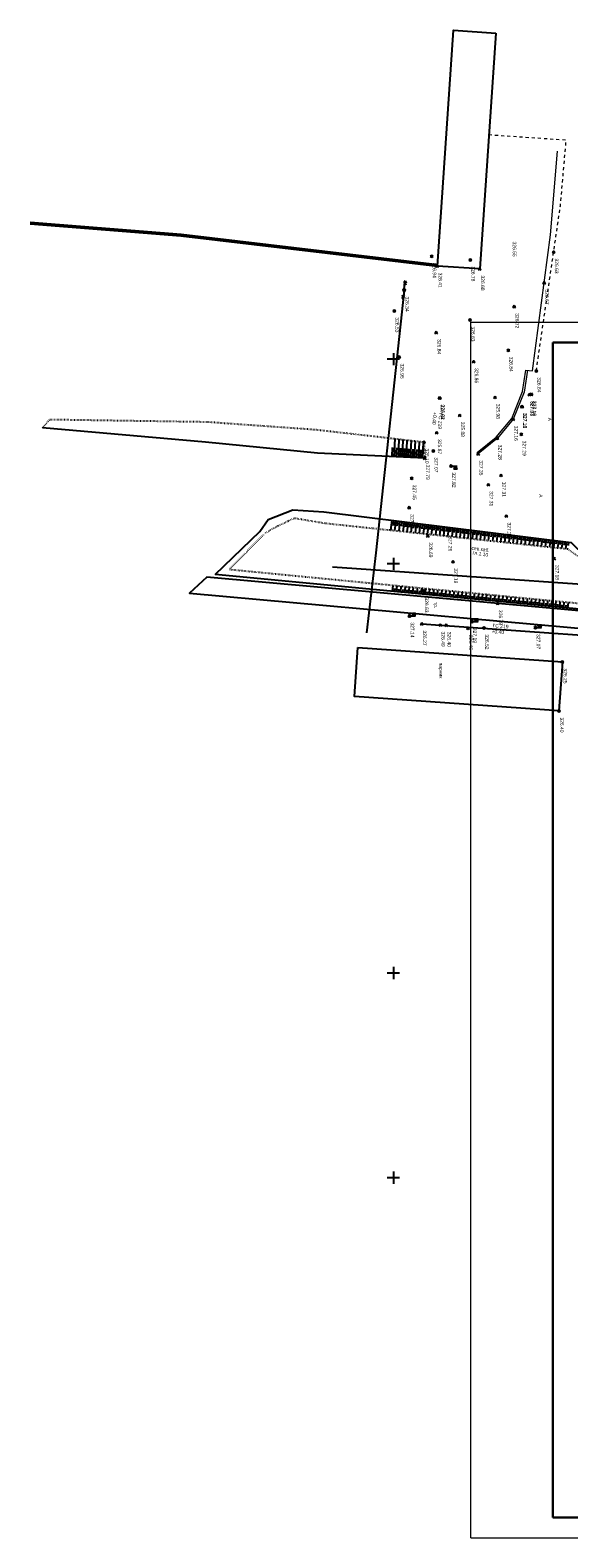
# Model space of a CAD drawing. Header units: metres. Extents: x 705573 to 711566, y 4301675 to 4311183.
# Tile 14 of 256: x 708167 to 708299, y 4301675 to 4302043. Entities that reach past the tile are written whole.
import ezdxf

# ---------------------------------------------------------------- set-up
doc = ezdxf.new("R2010")
doc.units = ezdxf.units.M
doc.header["$LTSCALE"] = 0.5
doc.header["$PDMODE"] = 35
doc.header["$PDSIZE"] = 0.3
for name, pattern in [('Auto_Street_NotBorder_Line_m1', [3, 1.5, -1.5]), ('ДОРОГИ_СТРОЯЩ', [9, 8, -1]), ('Контура низ откосов  Штриховая 0.1-0.5 - - - - - - -', [0.6, 0.1, -0.5])]:
    doc.linetypes.add(name, pattern=pattern)
for name, color, linetype in [('(001) Сетка', 92, 'Continuous'), ('(004) Точки рельефа', 7, 'Continuous'), ('(007) Здания', 7, 'Continuous'), ('(013) Газ', 30, 'ИК_Газопровод -------г--------'), ('(019) Связь', 3, 'ИК_КАБ_СВЯЗИ'), ('(022) Возд. Линии', 7, 'Continuous'), ('(025) Дорога', 7, 'Continuous'), ('(035) Откосы', 7, 'Continuous'), ('(037) Контуры', 7, 'Continuous'), ('(040) Ограда', 7, 'Continuous')]:
    doc.layers.add(name, color=color, linetype=linetype)
doc.layers.add('AUTO#_ROADS_EXIST_L', color=7, linetype='Continuous', lineweight=15, true_color=0x000000)
doc.layers.add('STR. Format', color=7, linetype='Continuous', lineweight=40)
doc.styles.add('BM-431', font='txt')
doc.styles.add('D-431', font='txt')
doc.styles.add('S', font='txtwr', dxfattribs={"oblique": 15})
doc.styles.get("Standard").update_dxf_attribs({"font": 'times.ttf'})
doc.linetypes.add('GAZ_VOZDUSH', pattern='A,1,-2,["~",Standard,S=3,R=0,X=-1.5,Y=-1.5],-1,10', length=14)
doc.linetypes.add('ИК_Газопровод -------г--------', pattern='A,9,-0.6,["Г",Standard,S=1.2,R=0,X=0,Y=-0.6],-1.2', length=10.8)
doc.linetypes.add('ИК_КАБ_СВЯЗИ', pattern='A,4,["o",Standard,S=0.5,R=0,X=0,Y=-0.125],4,-2', length=10)
doc.linetypes.add('ОГРАДА_ГЛИН', pattern='A,4,["|",Standard,S=0.8,R=0,X=0,Y=-0.8],0.5,["|",Standard,S=0.8,R=0,X=0,Y=-0.8],3.5', length=8)

# ---------------------------------------------------------------- blocks, each defined once
blk = doc.blocks.new('U1111')
for p, q in [((0, 0.05), (0.1, 0.05)), ((0, -0.05), (0, 0.05)), ((0.1, 0.45), (0.1, 2.95)), ((0.1, 2.2), (0.85, 2.2)), ((0.1, 0.05), (0.1, -0.05)), ((1.28934, 2.95), (0.85, 2.51066)), ((0.85, 2.51066), (0.85, 1.88934)), ((0.85, 1.88934), (1.28934, 1.45)), ((1.6, 2.95), (1.28934, 2.95)), ((1.28934, 1.45), (1.6, 1.45)), ((1.6, 2.95), (1.6, 1.45)), ((0.1, -0.05), (0, -0.05))]:
    blk.add_line(p, q)
blk.add_lwpolyline([(0.55, 0), (0.3, 0.433013), (-0.2, 0.433013), (-0.45, 0), (-0.2, -0.433013), (0.3, -0.433013)], close=True)
at = {"color": 4, "style": 'S', "oblique": 15}
blk.add_attdef('Z', (1.142936, -1.391276), '', height=2, dxfattribs=at)
blk = doc.blocks.new('f')
at = {"layer": '(022) Возд. Линии'}
for points in [[(0, 0.25), (0, 1.5)], [(0, 1.4), (0.75, 1.4)]]:
    blk.add_lwpolyline(points, dxfattribs=at)
blk.add_lwpolyline([(0.4875, 0.65), (0.4875, 0.65, 0.41421356), (0.65, 0.8125), (0.65, 1.4), (0.325, 1.4), (0.325, 0.8125, 0.41421356)], format="xyb", close=True, dxfattribs=at)
blk.add_circle((0, 0), 0.25, dxfattribs=at)
blk = doc.blocks.new('strela1')
at = {"layer": '(022) Возд. Линии'}
for p, q in [((-2, 0), (-1.5, 0.25)), ((0, 0), (-2, 0)), ((-2, 0), (-1.5, -0.25)), ((-1.5, 0), (-1, 0.25)), ((-1.5, 0), (-1, -0.25))]:
    blk.add_line(p, q, dxfattribs=at)
blk = doc.blocks.new('strela2')
at = {"layer": '(022) Возд. Линии'}
for p, q in [((0, 0), (2, 0)), ((1.5, 0), (1, 0.25)), ((1.5, 0), (1, -0.25)), ((2, 0), (1.5, 0.25)), ((2, 0), (1.5, -0.25))]:
    blk.add_line(p, q, dxfattribs=at)
blk = doc.blocks.new('STOLB')
at = {"layer": '(022) Возд. Линии'}
blk.add_circle((0, 0), 0.25, dxfattribs=at)
blk = doc.blocks.new('Setka')
at = {"layer": '(001) Сетка'}
for p, q in [((-1.5, 0), (1.5, 0)), ((0, 1.5), (0, -1.5))]:
    blk.add_line(p, q, dxfattribs=at)

msp = doc.modelspace()

# ---------------------------------------------------------------- linework, layer by layer
at = {"layer": '(007) Здания'}
msp.add_lwpolyline([(708281.06, 4302042.66), (708277.14, 4301985.02), (708266.79, 4301985.72), (708270.71, 4302043.36)], close=True, dxfattribs=at)
at = {"layer": '(013) Газ', "linetype": 'GAZ_VOZDUSH', "elevation": 325.11, "flags": 128}
msp.add_lwpolyline([(708263.01, 4301898.28), (708267.49, 4301898.02), (708327.41, 4301893.73), (708350.02, 4301891.78), (708379.91, 4301889.21), (708474.41, 4301881.92), (708546.89, 4301875.37), (708558.89, 4301874.63), (708612.86, 4301869.39), (708645.29, 4301866.14), (708657.26, 4301865.63), (708710.55, 4301861.09), (708744.48, 4301857.65), (708772.36, 4301854.65), (708819.32, 4301851.72), (708956.48, 4301840.09), (708968.5, 4301838.77)], dxfattribs=at)
at = {"layer": '(022) Возд. Линии', "flags": 128}
for points, elevation in [([(708258.68, 4301979.87), (708251.73, 4301915.66), (708249.45, 4301896.09)], 327.71), ([(708241.17, 4301912.28), (708306.75, 4301907.68), (708306.92, 4301882.46)], 326.26)]:
    msp.add_lwpolyline(points, dxfattribs=dict(at, elevation=elevation))
at = {"layer": '(025) Дорога', "elevation": 327.28, "flags": 128}
msp.add_lwpolyline([(708210.52, 4301909.71), (708206.24, 4301905.83), (708307.5, 4301896.67), (708307.78, 4301900.95), (708210.52, 4301909.71)], dxfattribs=at)
at = {"layer": '(035) Откосы'}
for p, q in [((708256.26, 4301939.15, 327.79), (708256.47, 4301943.57, 327.79)), ((708257.26, 4301939.11, 327.79), (708257.46, 4301943.45, 327.79)), ((708258.25, 4301939.06, 327.79), (708258.45, 4301943.34, 327.79)), ((708259.25, 4301939.01, 327.79), (708259.45, 4301943.22, 327.79)), ((708260.24, 4301938.97, 327.79), (708260.44, 4301943.11, 327.79)), ((708261.24, 4301938.92, 327.79), (708261.43, 4301943, 327.79)), ((708262.23, 4301938.87, 327.79), (708262.42, 4301942.88, 327.79)), ((708263.23, 4301938.83, 327.79), (708263.41, 4301942.77, 327.79)), ((708255.77, 4301939.18, 327.79), (708255.87, 4301941.4, 327.79)), ((708256.76, 4301939.13, 327.79), (708256.86, 4301941.32, 327.79)), ((708257.76, 4301939.08, 327.79), (708257.86, 4301941.24, 327.79)), ((708258.75, 4301939.04, 327.79), (708258.85, 4301941.16, 327.79)), ((708259.75, 4301938.99, 327.79), (708259.84, 4301941.08, 327.79)), ((708260.74, 4301938.94, 327.79), (708260.84, 4301941, 327.79)), ((708261.73, 4301938.9, 327.79), (708261.83, 4301940.92, 327.79)), ((708262.73, 4301938.85, 327.79), (708262.82, 4301940.84, 327.79)), ((708255.67, 4301923.63), (708255.37, 4301921.22)), ((708256.17, 4301923.57), (708256.02, 4301922.37)), ((708256.66, 4301923.51), (708256.36, 4301921.11)), ((708257.16, 4301923.45), (708257.01, 4301922.25)), ((708257.66, 4301923.38), (708257.36, 4301921)), ((708258.15, 4301923.32), (708258, 4301922.14)), ((708258.65, 4301923.26), (708258.35, 4301920.9)), ((708259.14, 4301923.2), (708259, 4301922.02)), ((708259.64, 4301923.14), (708259.35, 4301920.79)), ((708260.13, 4301923.07), (708259.99, 4301921.91)), ((708260.63, 4301923.01), (708260.34, 4301920.69)), ((708261.13, 4301922.95), (708260.98, 4301921.79)), ((708261.62, 4301922.89), (708261.33, 4301920.58)), ((708262.12, 4301922.83), (708261.97, 4301921.68)), ((708262.61, 4301922.76), (708262.33, 4301920.48)), ((708263.11, 4301922.7), (708262.97, 4301921.56)), ((708263.61, 4301922.64), (708263.32, 4301920.37)), ((708264.1, 4301922.58), (708263.96, 4301921.45)), ((708264.6, 4301922.52), (708264.32, 4301920.26)), ((708265.09, 4301922.45), (708264.95, 4301921.33)), ((708265.59, 4301922.39), (708265.31, 4301920.16)), ((708266.08, 4301922.33), (708265.95, 4301921.22)), ((708266.58, 4301922.27), (708266.3, 4301920.05)), ((708267.08, 4301922.21), (708266.94, 4301921.1)), ((708267.57, 4301922.14), (708267.3, 4301919.95)), ((708268.07, 4301922.08), (708267.93, 4301920.99)), ((708268.56, 4301922.02), (708268.29, 4301919.84)), ((708269.06, 4301921.96), (708268.92, 4301920.87)), ((708269.56, 4301921.89), (708269.29, 4301919.73)), ((708270.05, 4301921.83), (708269.92, 4301920.76)), ((708270.55, 4301921.77), (708270.28, 4301919.63)), ((708271.04, 4301921.71), (708270.91, 4301920.64)), ((708271.54, 4301921.65), (708271.27, 4301919.52)), ((708272.04, 4301921.58), (708271.9, 4301920.53)), ((708272.53, 4301921.52), (708272.27, 4301919.42)), ((708273.03, 4301921.46), (708272.9, 4301920.41)), ((708273.52, 4301921.4), (708273.26, 4301919.31)), ((708274.02, 4301921.34), (708273.89, 4301920.3)), ((708274.51, 4301921.27), (708274.26, 4301919.21)), ((708275.01, 4301921.21), (708274.88, 4301920.18)), ((708275.51, 4301921.15), (708275.25, 4301919.1)), ((708276, 4301921.09), (708275.87, 4301920.07)), ((708276.5, 4301921.03), (708276.24, 4301918.99)), ((708276.99, 4301920.96), (708276.87, 4301919.95)), ((708277.49, 4301920.9), (708277.24, 4301918.89)), ((708277.99, 4301920.84), (708277.86, 4301919.84)), ((708278.48, 4301920.78), (708278.23, 4301918.78)), ((708278.98, 4301920.72), (708278.85, 4301919.72)), ((708279.47, 4301920.65), (708279.23, 4301918.68)), ((708279.97, 4301920.59), (708279.85, 4301919.61)), ((708280.46, 4301920.53), (708280.22, 4301918.57)), ((708280.96, 4301920.47), (708280.84, 4301919.49)), ((708281.46, 4301920.41), (708281.21, 4301918.46)), ((708281.95, 4301920.34), (708281.83, 4301919.38)), ((708282.45, 4301920.28), (708282.21, 4301918.36)), ((708282.94, 4301920.22), (708282.82, 4301919.26)), ((708283.44, 4301920.16), (708283.2, 4301918.25)), ((708283.94, 4301920.09), (708283.82, 4301919.15)), ((708284.43, 4301920.03), (708284.2, 4301918.15)), ((708284.93, 4301919.97), (708284.81, 4301919.03)), ((708285.42, 4301919.91), (708285.19, 4301918.04)), ((708285.92, 4301919.85), (708285.8, 4301918.92)), ((708286.41, 4301919.78), (708286.18, 4301917.93)), ((708286.91, 4301919.72), (708286.8, 4301918.8)), ((708287.41, 4301919.66), (708287.18, 4301917.83)), ((708287.9, 4301919.6), (708287.79, 4301918.69)), ((708288.4, 4301919.54), (708288.17, 4301917.72)), ((708288.89, 4301919.47), (708288.78, 4301918.57)), ((708289.39, 4301919.41), (708289.17, 4301917.62)), ((708289.89, 4301919.35), (708289.77, 4301918.46)), ((708290.38, 4301919.29), (708290.16, 4301917.51)), ((708290.88, 4301919.23), (708290.77, 4301918.34)), ((708291.37, 4301919.16), (708291.15, 4301917.41)), ((708291.87, 4301919.1), (708291.76, 4301918.23)), ((708292.36, 4301919.04), (708292.15, 4301917.3)), ((708292.86, 4301918.98), (708292.75, 4301918.11)), ((708293.36, 4301918.92), (708293.14, 4301917.19)), ((708293.85, 4301918.85), (708293.75, 4301918)), ((708294.35, 4301918.79), (708294.14, 4301917.09)), ((708294.84, 4301918.73), (708294.74, 4301917.88)), ((708295.34, 4301918.67), (708295.13, 4301916.98)), ((708295.84, 4301918.61), (708295.73, 4301917.77)), ((708296.33, 4301918.54), (708296.12, 4301916.88)), ((708296.83, 4301918.48), (708296.72, 4301917.65)), ((708297.32, 4301918.42), (708297.12, 4301916.77)), ((708297.82, 4301918.36), (708297.72, 4301917.54)), ((708298.32, 4301918.29), (708298.11, 4301916.66)), ((708298.81, 4301918.23), (708298.71, 4301917.43)), ((708255.86, 4301906.26), (708255.99, 4301907.67)), ((708256.36, 4301906.22), (708256.42, 4301906.92)), ((708256.85, 4301906.17), (708256.99, 4301907.58)), ((708257.35, 4301906.12), (708257.42, 4301906.82)), ((708257.85, 4301906.07), (708257.98, 4301907.48)), ((708258.35, 4301906.03), (708258.41, 4301906.73)), ((708258.84, 4301905.98), (708258.98, 4301907.38)), ((708259.34, 4301905.93), (708259.41, 4301906.63)), ((708259.84, 4301905.88), (708259.97, 4301907.29)), ((708260.34, 4301905.84), (708260.4, 4301906.54)), ((708260.83, 4301905.79), (708260.97, 4301907.19)), ((708261.33, 4301905.74), (708261.4, 4301906.44)), ((708261.83, 4301905.69), (708261.96, 4301907.09)), ((708262.33, 4301905.65), (708262.39, 4301906.34)), ((708262.82, 4301905.6), (708262.96, 4301907)), ((708263.32, 4301905.55), (708263.39, 4301906.25)), ((708263.82, 4301905.5), (708263.95, 4301906.9)), ((708264.32, 4301905.46), (708264.38, 4301906.15)), ((708264.81, 4301905.41), (708264.95, 4301906.8)), ((708265.31, 4301905.36), (708265.38, 4301906.06)), ((708265.81, 4301905.31), (708265.94, 4301906.71)), ((708266.31, 4301905.27), (708266.37, 4301905.96)), ((708266.8, 4301905.22), (708266.94, 4301906.61)), ((708267.3, 4301905.17), (708267.37, 4301905.87)), ((708267.8, 4301905.12), (708267.93, 4301906.51)), ((708268.3, 4301905.08), (708268.36, 4301905.77)), ((708268.79, 4301905.03), (708268.93, 4301906.42)), ((708269.29, 4301904.98), (708269.36, 4301905.67)), ((708269.79, 4301904.93), (708269.92, 4301906.32)), ((708270.29, 4301904.89), (708270.35, 4301905.58)), ((708270.78, 4301904.84), (708270.91, 4301906.22)), ((708271.28, 4301904.79), (708271.35, 4301905.48)), ((708271.78, 4301904.74), (708271.91, 4301906.13)), ((708272.28, 4301904.7), (708272.34, 4301905.39)), ((708272.77, 4301904.65), (708272.9, 4301906.03)), ((708273.77, 4301904.56), (708273.9, 4301905.93)), ((708274.76, 4301904.46), (708274.89, 4301905.84)), ((708275.76, 4301904.37), (708275.89, 4301905.74)), ((708276.75, 4301904.27), (708276.88, 4301905.64)), ((708277.75, 4301904.18), (708277.88, 4301905.55)), ((708278.74, 4301904.08), (708278.87, 4301905.45)), ((708279.74, 4301903.99), (708279.87, 4301905.35)), ((708273.27, 4301904.6), (708273.34, 4301905.29)), ((708274.26, 4301904.51), (708274.33, 4301905.2)), ((708275.26, 4301904.41), (708275.33, 4301905.1)), ((708276.25, 4301904.32), (708276.32, 4301905)), ((708277.25, 4301904.22), (708277.32, 4301904.91)), ((708278.24, 4301904.13), (708278.31, 4301904.81)), ((708279.24, 4301904.03), (708279.3, 4301904.72)), ((708280.23, 4301903.94), (708280.3, 4301904.62)), ((708280.73, 4301903.89), (708280.86, 4301905.26)), ((708281.23, 4301903.84), (708281.29, 4301904.53)), ((708281.73, 4301903.8), (708281.86, 4301905.16)), ((708282.22, 4301903.75), (708282.29, 4301904.43)), ((708282.72, 4301903.7), (708282.85, 4301905.06)), ((708283.22, 4301903.65), (708283.28, 4301904.33)), ((708283.72, 4301903.61), (708283.85, 4301904.97)), ((708284.21, 4301903.56), (708284.28, 4301904.24)), ((708284.71, 4301903.51), (708284.84, 4301904.87)), ((708285.21, 4301903.46), (708285.27, 4301904.14)), ((708285.71, 4301903.42), (708285.84, 4301904.77)), ((708286.2, 4301903.37), (708286.27, 4301904.05)), ((708286.7, 4301903.32), (708286.83, 4301904.68)), ((708287.2, 4301903.27), (708287.26, 4301903.95)), ((708287.7, 4301903.23), (708287.83, 4301904.58)), ((708288.19, 4301903.18), (708288.26, 4301903.86)), ((708288.69, 4301903.13), (708288.82, 4301904.48)), ((708289.19, 4301903.08), (708289.25, 4301903.76)), ((708289.69, 4301903.04), (708289.81, 4301904.39)), ((708290.18, 4301902.99), (708290.25, 4301903.66)), ((708290.68, 4301902.94), (708290.81, 4301904.29)), ((708291.18, 4301902.89), (708291.24, 4301903.57)), ((708291.68, 4301902.85), (708291.8, 4301904.19)), ((708292.17, 4301902.8), (708292.24, 4301903.47)), ((708292.67, 4301902.75), (708292.8, 4301904.1)), ((708293.17, 4301902.71), (708293.23, 4301903.38)), ((708293.67, 4301902.66), (708293.79, 4301904)), ((708294.16, 4301902.61), (708294.23, 4301903.28)), ((708294.66, 4301902.56), (708294.79, 4301903.9)), ((708295.16, 4301902.52), (708295.22, 4301903.19)), ((708295.66, 4301902.47), (708295.78, 4301903.81)), ((708296.15, 4301902.42), (708296.22, 4301903.09)), ((708296.65, 4301902.37), (708296.78, 4301903.71)), ((708297.15, 4301902.33), (708297.21, 4301902.99)), ((708297.65, 4301902.28), (708297.77, 4301903.61)), ((708298.14, 4301902.23), (708298.21, 4301902.9)), ((708298.64, 4301902.18), (708298.77, 4301903.52))]:
    msp.add_line(p, q, dxfattribs=at)
at = {"layer": '(035) Откосы', "linetype": 'Контура низ откосов  Штриховая 0.1-0.5 - - - - - - -', "elevation": 327.41}
msp.add_lwpolyline([(708170.42, 4301946.24), (708172.21, 4301948.27), (708210.59, 4301947.68), (708237.17, 4301945.78), (708263.54, 4301942.75), (708263.72, 4301938.8)], dxfattribs=at)
at = {"layer": '(035) Откосы', "elevation": 327.79, "flags": 128}
msp.add_lwpolyline([(708263.72, 4301938.8), (708237.53, 4301940.04), (708210.21, 4301942.71), (708170.42, 4301946.24)], dxfattribs=at)
at = {"layer": '(035) Откосы', "flags": 128}
msp.add_lwpolyline([(708212.58, 4301910.39), (708223.47, 4301920.86), (708225.48, 4301923.84), (708231.54, 4301926.17), (708239.08, 4301925.71), (708299.42, 4301918.16), (708302.98, 4301914.78), (708304.46, 4301911.19), (708305.35, 4301905.85), (708304.99, 4301901.58), (708212.58, 4301910.39)], dxfattribs=at)
at = {"layer": '(035) Откосы', "linetype": 'Контура низ откосов  Штриховая 0.1-0.5 - - - - - - -'}
msp.add_lwpolyline([(708215.93, 4301911.56), (708224.85, 4301920.57), (708227.17, 4301921.91), (708231.84, 4301924.17), (708239.34, 4301922.92), (708298.62, 4301916.61), (708302.12, 4301914.13), (708303.36, 4301910.79), (708304.28, 4301905.86), (708303.97, 4301903.01), (708215.93, 4301911.56)], dxfattribs=at)
at = {"layer": '(037) Контуры', "color": 0, "linetype": 'ByBlock', "elevation": 326.27}
msp.add_lwpolyline([(708247.37, 4301892.56), (708297.33, 4301889.01), (708296.48, 4301877.05), (708246.52, 4301880.59)], close=True, dxfattribs=at)
at = {"layer": '(040) Ограда', "flags": 128}
msp.add_lwpolyline([(708167.38, 4301996.03), (708204.19, 4301993.12), (708266.79, 4301985.72)], dxfattribs=at)
at = {"layer": '(040) Ограда', "linetype": 'ОГРАДА_ГЛИН', "flags": 128}
msp.add_lwpolyline([(708167.41, 4301996.43), (708204.22, 4301993.52), (708266.84, 4301986.12)], dxfattribs=at)
at = {"color": 7, "linetype": 'ByBlock', "lineweight": 30, "ltscale": 5}
for p, q in [((708294.98, 4301967.01), (709251.85, 4301967.01)), ((708294.98, 4301680.01), (708294.98, 4301967.01)), ((709251.85, 4301680.01), (708294.98, 4301680.01))]:
    msp.add_line(p, q, dxfattribs=at)
at = {"color": 0, "linetype": 'ByBlock', "lineweight": -2, "transparency": 16777216}
for p in [(708265.38, 4301988.14, 326.94), (708274.84, 4301987.26, 326.78), (708295.18, 4301989.18, 326.63), (708266.79, 4301985.72, 326.41), (708277.14, 4301985.02, 326.68), (708258.68, 4301979.87, 326.34), (708292.86, 4301981.6, 326.67), (708285.55, 4301975.79, 326.72), (708256.27, 4301974.79, 326.53), (708274.76, 4301972.58, 326.83), (708266.51, 4301969.46, 326.84), (708284.1, 4301965.18, 326.84), (708257.47, 4301963.51, 326.95), (708275.64, 4301962.39, 326.86), (708290.94, 4301960.13, 326.84), (708267.32, 4301953.5, 326.04), (708267.42, 4301953.47, 326.02), (708280.88, 4301953.65, 325.98), (708289.23, 4301954.32, 327.11), (708289.3, 4301954.39, 327.03), (708289.74, 4301954.37, 327.1), (708289.78, 4301954.39, 327.18), (708272.25, 4301949.25, 325.88), (708287.41, 4301951.36, 327.13), (708287.52, 4301951.39, 327.16), (708285.28, 4301948.3, 327.17), (708263.54, 4301942.75, 326.1), (708266.63, 4301945.03, 325.87), (708281.43, 4301943.67, 327.29), (708287.31, 4301944.65, 327.29), (708263.72, 4301938.8, 327.79), (708265.81, 4301940.59, 327.07), (708276.75, 4301939.86, 327.35), (708270.11, 4301936.9, 327.82), (708282.33, 4301934.6, 327.31), (708260.51, 4301933.9, 327.45), (708279.25, 4301932.31, 327.31), (708259.9, 4301926.68, 327.01), (708283.61, 4301924.67, 327.26), (708264.47, 4301919.82, 326.69), (708269.22, 4301921.31, 327.26), (708270.61, 4301913.48, 327.19), (708295.3, 4301914.29, 327.18), (708263.45, 4301906.37, 326.63), (708281.52, 4301903.31, 326.78), (708259.98, 4301900.27, 327.14), (708263.01, 4301898.28, 326.27), (708267.49, 4301898.02, 326.49), (708268.95, 4301897.96, 326.4), (708275.23, 4301898.91, 327.19), (708274.25, 4301897.22, 326.46), (708278.16, 4301897.33, 326.52), (708290.73, 4301897.42, 327.07), (708297.3, 4301889.02, 326.25), (708296.48, 4301877.05, 326.4)]:
    msp.add_point(p, dxfattribs=at)
at = {"layer": 'AUTO#_ROADS_EXIST_L', "linetype": 'Auto_Street_NotBorder_Line_m1', "lineweight": 15, "flags": 128}
msp.add_lwpolyline([(708290.94, 4301960.13), (708296.83, 4302000.45), (708298.24, 4302016.46), (708279.36, 4302017.75)], dxfattribs=at)
at = {"layer": 'AUTO#_ROADS_EXIST_L', "lineweight": 15, "elevation": 327.35, "flags": 128}
for points in [[(708288.42, 4301960.31), (708290.05, 4301960.1), (708294.4, 4301993.37), (708296.1, 4302013.76)], [(708288.82, 4301960.26), (708287.94, 4301954.94), (708285.28, 4301948.3), (708281.43, 4301943.67), (708276.75, 4301939.86), (708276.5, 4301940.17), (708281.15, 4301943.96), (708284.93, 4301948.51), (708287.55, 4301955.04), (708288.42, 4301960.31)]]:
    msp.add_lwpolyline(points, dxfattribs=at)
at = {"layer": 'STR. Format', "lineweight": 13, "ltscale": 30}
for p, q in [((708274.98, 4301972.01), (709256.85, 4301972.01)), ((708274.98, 4301675.01), (708274.98, 4301972.01)), ((708274.98, 4301675.01), (708694.98, 4301675.01)), ((708274.98, 4301675.01), (709256.85, 4301675.01))]:
    msp.add_line(p, q, dxfattribs=at)

# ---------------------------------------------------------------- block references
at = {"layer": '(001) Сетка', "rotation": 270}
for p in [(708256.07, 4301962.98), (708256.07, 4301912.98), (708256.07, 4301812.98), (708256.07, 4301762.98)]:
    msp.add_blockref('Setka', p, dxfattribs=at)
at = {"layer": '(022) Возд. Линии'}
for name, p, rotation in [('strela2', (708258.65, 4301979.62, 326.34), 263.2651457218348), ('STOLB', (708258.68, 4301979.87, 326.34), 270), ('strela1', (708258.71, 4301980.12, 326.34), 263.2651457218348)]:
    msp.add_blockref(name, p, dxfattribs=dict(at, rotation=rotation))
at = {"layer": '(022) Возд. Линии', "xscale": 0.5, "yscale": 0.5, "zscale": 0.5, "rotation": 270}
msp.add_blockref('U1111', (708270.11, 4301936.92, 325.95), dxfattribs=at)
at = {"layer": '(022) Возд. Линии', "xscale": -1, "rotation": 270}
for p in [(708259.98, 4301900.27, 326.89), (708275.23, 4301898.91, 326.89), (708290.73, 4301897.42, 326.89)]:
    msp.add_blockref('f', p, dxfattribs=at)

# ---------------------------------------------------------------- texts
at = {"layer": '(004) Точки рельефа', "style": 'D-431'}
for s, p in [('326.55', (708285.19, 4301991.71, 326.55)), ('326.94', (708265.66, 4301986.55, 326.94)), ('326.63', (708295.47, 4301987.59, 326.63)), ('326.41', (708267.08, 4301984.13, 326.41)), ('326.78', (708275.12, 4301985.67, 326.78)), ('326.68', (708277.42, 4301983.43, 326.68)), ('326.67', (708293.15, 4301980.01, 326.67)), ('326.34', (708258.97, 4301978.28, 326.34)), ('326.53', (708256.55, 4301973.2, 326.53)), ('326.72', (708285.84, 4301974.2, 326.72)), ('326.83', (708275.05, 4301970.99, 326.83)), ('326.84', (708266.8, 4301967.87, 326.84)), ('326.95', (708257.76, 4301961.92, 326.95)), ('326.86', (708275.92, 4301960.8, 326.86)), ('326.84', (708284.39, 4301963.59, 326.84)), ('326.84', (708291.23, 4301958.55, 326.84)), ('326.04', (708267.6, 4301951.92, 326.04)), ('326.02', (708267.71, 4301951.88, 326.02)), ('325.98', (708281.17, 4301952.07, 325.98)), ('327.13', (708287.69, 4301949.78, 327.13)), ('327.16', (708287.81, 4301949.8, 327.16)), ('327.11', (708289.51, 4301952.73, 327.11)), ('327.03', (708289.59, 4301952.8, 327.03)), ('327.10', (708290.02, 4301952.78, 327.1)), ('327.18', (708290.07, 4301952.8, 327.18)), ('325.88', (708272.54, 4301947.67, 325.88)), ('327.16', (708285.57, 4301946.72, 327.17)), ('325.87', (708266.91, 4301943.45, 325.87)), ('327.29', (708287.59, 4301943.07, 327.29)), ('326.10', (708263.83, 4301941.17, 326.1)), ('327.07', (708266.09, 4301939, 327.07)), ('327.28', (708281.71, 4301942.08, 327.29)), ('327.79', (708264.01, 4301937.22, 327.79)), ('327.82', (708270.39, 4301935.31, 327.82)), ('327.35', (708277.04, 4301938.27, 327.35)), ('327.45', (708260.79, 4301932.32, 327.45)), ('327.31', (708282.61, 4301933.01, 327.31)), ('327.31', (708279.53, 4301930.73, 327.31)), ('327.01', (708260.18, 4301925.09, 327.01)), ('327.26', (708283.89, 4301923.08, 327.26)), ('326.69', (708264.75, 4301918.23, 326.69)), ('327.26', (708269.51, 4301919.73, 327.26)), ('327.19', (708270.89, 4301911.9, 327.19)), ('327.18', (708295.58, 4301912.71, 327.18)), ('326.63', (708263.74, 4301904.78, 326.63)), ('326.78', (708281.8, 4301901.73, 326.78)), ('327.14', (708260.26, 4301898.68, 327.14)), ('326.27', (708263.29, 4301896.7, 326.27)), ('326.49', (708267.78, 4301896.43, 326.49)), ('326.40', (708269.24, 4301896.37, 326.4)), ('326.46', (708274.53, 4301895.63, 326.46)), ('327.19', (708275.52, 4301897.33, 327.19)), ('326.52', (708278.45, 4301895.74, 326.52)), ('327.07', (708291.01, 4301895.83, 327.07)), ('326.25', (708297.59, 4301887.43, 326.25)), ('326.40', (708296.77, 4301875.46, 326.4))]:
    msp.add_text(s, height=0.875, rotation=270, dxfattribs=at).set_placement(p)
at = {"layer": '(013) Газ', "color": 0, "linetype": 'Continuous', "style": 'D-431'}
for s, rotation, p in [('+0.40', 265.6526, (708265.79, 4301950.06)), ('ГС 219', 265.6526, (708267.22, 4301949.8)), ('ГС 219', 355.6526, (708280.26, 4301897.47)), ('+0.40', 355.6526, (708280, 4301896.04))]:
    msp.add_text(s, height=0.875, rotation=rotation, dxfattribs=at).set_placement(p)
at = {"layer": '(019) Связь', "color": 0, "linetype": 'Continuous', "style": 'D-431'}
for s, rotation, p in [('сев.каб.', 352.2492, (708275.08, 4301916.45)), ('гл.1.10', 350.5367, (708275.34, 4301915.33))]:
    msp.add_text(s, height=0.875, rotation=rotation, dxfattribs=at).set_placement(p)
at = {"layer": '(025) Дорога', "linetype": 'ДОРОГИ_СТРОЯЩ', "style": 'BM-431'}
for s, p in [('A', (708293.76, 4301948.69)), ('A', (708291.57, 4301930)), ('тр.', (708265.98, 4301903.66))]:
    msp.add_text(s, height=0.875, rotation=270, dxfattribs=at).set_placement(p)
at = {"layer": '(037) Контуры', "color": 0, "linetype": 'ByBlock', "style": 'BM-431'}
msp.add_text('парник', height=0.875, rotation=270, dxfattribs=at).set_placement((708267.23, 4301888.86))

doc.saveas('drawing.dxf')
